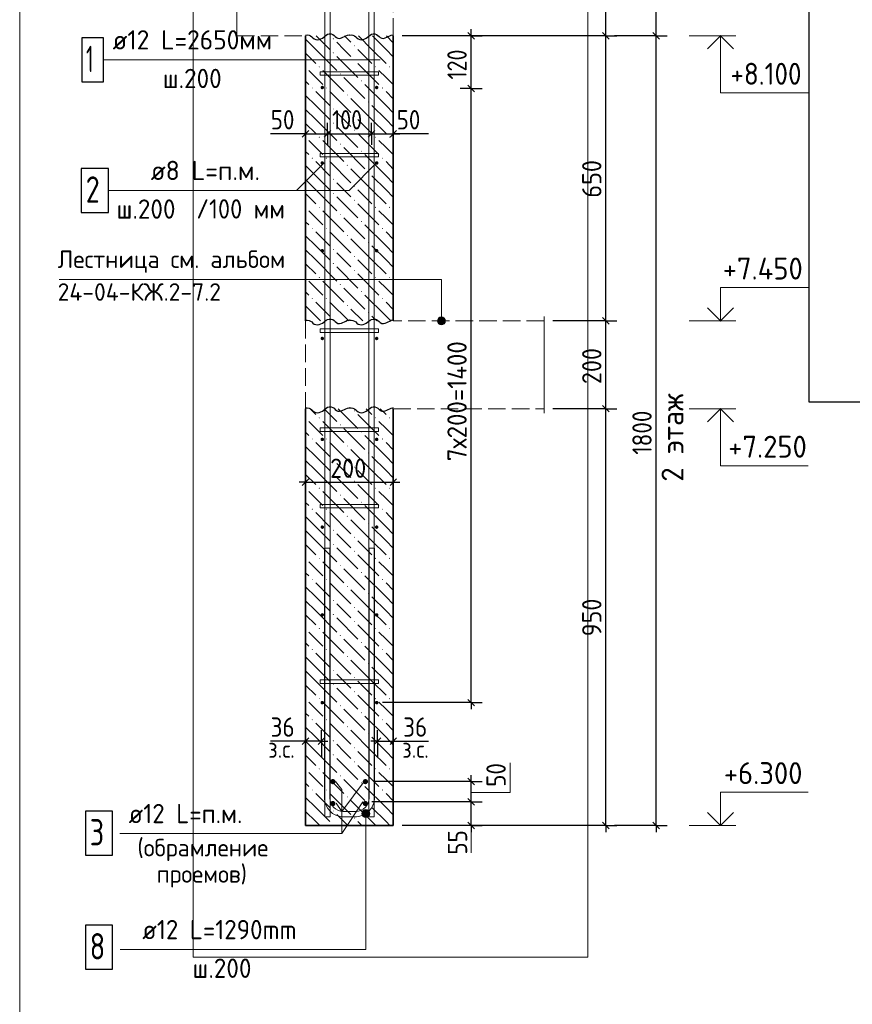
# Model space of a CAD drawing. Header units: millimetres. Extents: x 0 to 50412, y -12 to 35652.
# Tile 22 of 24: x 24551 to 35938, y 13263 to 26728. Entities that reach past the tile are written whole.
import ezdxf

# ---------------------------------------------------------------- set-up
doc = ezdxf.new("R2010")
doc.units = ezdxf.units.MM
doc.linetypes.add('______2', pattern=[324, 240, -84])
for name, color, linetype, lineweight in [('Standard', 7, 'Continuous', 25), ('ЖБ Лестница', 52, 'Continuous', 25), ('ЖБ Перекрытие верхний уровень', 7, 'Continuous', 35), ('ЖБ Стена верхний уровень', 7, 'Continuous', 35), ('Заголовок чертежа', 7, 'Continuous', 25), ('Позиционная метка линия выноска', 7, 'Continuous', 13), ('Позиционная метка номер позиции', 7, 'Continuous', 13), ('Примечания', 7, 'Continuous', 13)]:
    doc.layers.add(name, color=color, linetype=linetype, lineweight=lineweight)
doc.layers.add('Размерная выноска', color=7, linetype='Continuous')
for name, color, linetype, true_color in [('Стена обрамление Г-обр.', 7, 'Continuous', 0xa0a0a0), ('Стена обрамление П-обр.', 7, 'Continuous', 0xa0a0a0), ('Стена фоновая арматура У1', 7, '______2', 0xa0a0a0), ('Стена фоновая арматура Х1', 7, '______2', 0xa0a0a0), ('Стена фоновая затяжка С-обр.', 7, '______2', 0xa0a0a0)]:
    doc.layers.add(name, color=color, linetype=linetype, true_color=true_color)
doc.styles.add('ISOCPEUR', font='txt')

msp = doc.modelspace()

# ---------------------------------------------------------------- hatches: boundary and pattern name
at = {"layer": 'ЖБ Стена верхний уровень', "linetype": 'Continuous', "lineweight": 18, "transparency": 33554687}
for points in [[(28833, 26466), (28841, 26473), (28849, 26466), (28841, 26458)], [(28833, 26274), (28841, 26281), (28849, 26274), (28841, 26266)], [(29121, 26370), (29129, 26377), (29137, 26370), (29129, 26362)], [(29121, 26178), (29129, 26185), (29137, 26178), (29129, 26170)], [(28461, 26085), (28465, 26082), (28461, 26078)], [(28641, 26082), (28649, 26089), (28657, 26082), (28649, 26074)], [(28929, 25986), (28937, 25993), (28945, 25986), (28937, 25978)], [(29409, 26082), (29417, 26089), (29425, 26082), (29417, 26074)], [(29601, 26082), (29609, 26089), (29617, 26082), (29609, 26074)], [(29217, 25890), (29225, 25897), (29233, 25890), (29225, 25882)], [(28545, 25794), (28553, 25801), (28561, 25794), (28553, 25786)], [(28737, 25794), (28745, 25801), (28753, 25794), (28745, 25786)], [(29505, 25794), (29513, 25801), (29521, 25794), (29513, 25786)], [(29025, 25698), (29033, 25705), (29041, 25698), (29033, 25690)], [(29313, 25602), (29321, 25609), (29329, 25602), (29321, 25594)], [(28833, 25506), (28841, 25513), (28849, 25506), (28841, 25498)], [(28833, 25314), (28841, 25321), (28849, 25314), (28841, 25306)], [(29121, 25410), (29129, 25417), (29137, 25410), (29129, 25402)], [(29121, 25218), (29129, 25225), (29137, 25218), (29129, 25210)], [(28461, 25125), (28465, 25122), (28461, 25118)], [(28641, 25122), (28649, 25129), (28657, 25122), (28649, 25114)], [(29409, 25122), (29417, 25129), (29425, 25122), (29417, 25114)], [(29601, 25122), (29609, 25129), (29617, 25122), (29609, 25114)], [(28929, 25026), (28937, 25033), (28945, 25026), (28937, 25018)], [(29217, 24930), (29225, 24937), (29233, 24930), (29225, 24922)], [(28545, 24834), (28553, 24841), (28561, 24834), (28553, 24826)], [(28737, 24834), (28745, 24841), (28753, 24834), (28745, 24826)], [(29505, 24834), (29513, 24841), (29521, 24834), (29513, 24826)], [(29025, 24738), (29033, 24745), (29041, 24738), (29033, 24730)], [(29313, 24642), (29321, 24649), (29329, 24642), (29321, 24634)], [(28833, 24546), (28841, 24553), (28849, 24546), (28841, 24538)], [(29121, 24450), (29129, 24457), (29137, 24450), (29129, 24442)], [(28833, 24354), (28841, 24361), (28849, 24354), (28841, 24346)], [(29121, 24258), (29129, 24265), (29137, 24258), (29129, 24250)], [(28461, 24165), (28465, 24162), (28461, 24158)], [(28641, 24162), (28649, 24169), (28657, 24162), (28649, 24154)], [(29409, 24162), (29417, 24169), (29425, 24162), (29417, 24154)], [(29601, 24162), (29609, 24169), (29617, 24162), (29609, 24154)], [(28929, 24066), (28937, 24073), (28945, 24066), (28937, 24058)], [(29217, 23970), (29225, 23977), (29233, 23970), (29225, 23962)], [(28545, 23874), (28553, 23881), (28561, 23874), (28553, 23866)], [(28737, 23874), (28745, 23881), (28753, 23874), (28745, 23866)], [(29505, 23874), (29513, 23881), (29521, 23874), (29513, 23866)], [(29025, 23778), (29033, 23785), (29041, 23778), (29033, 23770)], [(28833, 23586), (28841, 23593), (28849, 23586), (28841, 23578)], [(29313, 23682), (29321, 23689), (29329, 23682), (29321, 23674)], [(29121, 23490), (29129, 23497), (29137, 23490), (29129, 23482)], [(28833, 23394), (28841, 23401), (28849, 23394), (28841, 23386)], [(29121, 23298), (29129, 23305), (29137, 23298), (29129, 23290)], [(28461, 23205), (28465, 23202), (28461, 23198)], [(28641, 23202), (28649, 23209), (28657, 23202), (28649, 23194)], [(29409, 23202), (29417, 23209), (29425, 23202), (29417, 23194)], [(29601, 23202), (29609, 23209), (29617, 23202), (29609, 23194)], [(28929, 23106), (28937, 23113), (28945, 23106), (28937, 23098)], [(28545, 22914), (28553, 22921), (28561, 22914), (28553, 22906)], [(28737, 22914), (28745, 22921), (28753, 22914), (28745, 22906)], [(29217, 23010), (29225, 23017), (29233, 23010), (29225, 23002)], [(29505, 22914), (29513, 22921), (29521, 22914), (29513, 22906)], [(29025, 22818), (29033, 22825), (29041, 22818), (29033, 22810)], [(28833, 22626), (28841, 22633), (28849, 22626), (28841, 22618)], [(29313, 22722), (29321, 22729), (29329, 22722), (29321, 22714)], [(28461, 21285), (28465, 21282), (28461, 21278)], [(28641, 21282), (28649, 21289), (28657, 21282), (28649, 21274)], [(29121, 21378), (29129, 21385), (29137, 21378), (29129, 21370)], [(29409, 21282), (29417, 21289), (29425, 21282), (29417, 21274)], [(29601, 21282), (29609, 21289), (29617, 21282), (29609, 21274)], [(28929, 21186), (28937, 21193), (28945, 21186), (28937, 21178)], [(29217, 21090), (29225, 21097), (29233, 21090), (29225, 21082)], [(28545, 20994), (28553, 21001), (28561, 20994), (28553, 20986)], [(28737, 20994), (28745, 21001), (28753, 20994), (28745, 20986)], [(29025, 20898), (29033, 20905), (29041, 20898), (29033, 20890)], [(29505, 20994), (29513, 21001), (29521, 20994), (29513, 20986)], [(29313, 20802), (29321, 20809), (29329, 20802), (29321, 20794)], [(28833, 20706), (28841, 20713), (28849, 20706), (28841, 20698)], [(29121, 20610), (29129, 20617), (29137, 20610), (29129, 20602)], [(28833, 20514), (28841, 20521), (28849, 20514), (28841, 20506)], [(29121, 20418), (29129, 20425), (29137, 20418), (29129, 20410)], [(28461, 20325), (28465, 20322), (28461, 20318)], [(28641, 20322), (28649, 20329), (28657, 20322), (28649, 20314)], [(28929, 20226), (28937, 20233), (28945, 20226), (28937, 20218)], [(29409, 20322), (29417, 20329), (29425, 20322), (29417, 20314)], [(29601, 20322), (29609, 20329), (29617, 20322), (29609, 20314)], [(29217, 20130), (29225, 20137), (29233, 20130), (29225, 20122)], [(28545, 20034), (28553, 20041), (28561, 20034), (28553, 20026)], [(28737, 20034), (28745, 20041), (28753, 20034), (28745, 20026)], [(29025, 19938), (29033, 19945), (29041, 19938), (29033, 19930)], [(29505, 20034), (29513, 20041), (29521, 20034), (29513, 20026)], [(29313, 19842), (29321, 19849), (29329, 19842), (29321, 19834)], [(28833, 19746), (28841, 19753), (28849, 19746), (28841, 19738)], [(28833, 19554), (28841, 19561), (28849, 19554), (28841, 19546)], [(29121, 19650), (29129, 19657), (29137, 19650), (29129, 19642)], [(29121, 19458), (29129, 19465), (29137, 19458), (29129, 19450)], [(28461, 19365), (28465, 19362), (28461, 19358)], [(28641, 19362), (28649, 19369), (28657, 19362), (28649, 19354)], [(28929, 19266), (28937, 19273), (28945, 19266), (28937, 19258)], [(29409, 19362), (29417, 19369), (29425, 19362), (29417, 19354)], [(29601, 19362), (29609, 19369), (29617, 19362), (29609, 19354)], [(29217, 19170), (29225, 19177), (29233, 19170), (29225, 19162)], [(28545, 19074), (28553, 19081), (28561, 19074), (28553, 19066)], [(28737, 19074), (28745, 19081), (28753, 19074), (28745, 19066)], [(29505, 19074), (29513, 19081), (29521, 19074), (29513, 19066)], [(29025, 18978), (29033, 18985), (29041, 18978), (29033, 18970)], [(29313, 18882), (29321, 18889), (29329, 18882), (29321, 18874)], [(28833, 18786), (28841, 18793), (28849, 18786), (28841, 18778)], [(28833, 18594), (28841, 18601), (28849, 18594), (28841, 18586)], [(29121, 18690), (29129, 18697), (29137, 18690), (29129, 18682)], [(29121, 18498), (29129, 18505), (29137, 18498), (29129, 18490)], [(28461, 18405), (28465, 18402), (28461, 18398)], [(28641, 18402), (28649, 18409), (28657, 18402), (28649, 18394)], [(28929, 18306), (28937, 18313), (28945, 18306), (28937, 18298)], [(29409, 18402), (29417, 18409), (29425, 18402), (29417, 18394)], [(29601, 18402), (29609, 18409), (29617, 18402), (29609, 18394)], [(29217, 18210), (29225, 18217), (29233, 18210), (29225, 18202)], [(28545, 18114), (28553, 18121), (28561, 18114), (28553, 18106)], [(28737, 18114), (28745, 18121), (28753, 18114), (28745, 18106)], [(29505, 18114), (29513, 18121), (29521, 18114), (29513, 18106)], [(29025, 18018), (29033, 18025), (29041, 18018), (29033, 18010)], [(29313, 17922), (29321, 17929), (29329, 17922), (29321, 17914)], [(28833, 17826), (28841, 17833), (28849, 17826), (28841, 17818)], [(28833, 17634), (28841, 17641), (28849, 17634), (28841, 17626)], [(29121, 17730), (29129, 17737), (29137, 17730), (29129, 17722)], [(29121, 17538), (29129, 17545), (29137, 17538), (29129, 17530)], [(28461, 17445), (28465, 17442), (28461, 17438)], [(28641, 17442), (28649, 17449), (28657, 17442), (28649, 17434)], [(29409, 17442), (29417, 17449), (29425, 17442), (29417, 17434)], [(29601, 17442), (29609, 17449), (29617, 17442), (29609, 17434)], [(28929, 17346), (28937, 17353), (28945, 17346), (28937, 17338)], [(29217, 17250), (29225, 17257), (29233, 17250), (29225, 17242)], [(28545, 17154), (28553, 17161), (28561, 17154), (28553, 17146)], [(28737, 17154), (28745, 17161), (28753, 17154), (28745, 17146)], [(29505, 17154), (29513, 17161), (29521, 17154), (29513, 17146)], [(29025, 17058), (29033, 17065), (29041, 17058), (29033, 17050)], [(29313, 16962), (29321, 16969), (29329, 16962), (29321, 16954)], [(28833, 16866), (28841, 16873), (28849, 16866), (28841, 16858)], [(29121, 16770), (29129, 16777), (29137, 16770), (29129, 16762)], [(28833, 16674), (28841, 16681), (28849, 16674), (28841, 16666)], [(29121, 16578), (29129, 16585), (29137, 16578), (29129, 16570)], [(28461, 16485), (28465, 16482), (28461, 16478)], [(28641, 16482), (28649, 16489), (28657, 16482), (28649, 16474)], [(29409, 16482), (29417, 16489), (29425, 16482), (29417, 16474)], [(29601, 16482), (29609, 16489), (29617, 16482), (29609, 16474)], [(28929, 16386), (28937, 16393), (28945, 16386), (28937, 16378)], [(29217, 16290), (29225, 16297), (29233, 16290), (29225, 16282)], [(28545, 16194), (28553, 16201), (28561, 16194), (28553, 16186)], [(28737, 16194), (28745, 16201), (28753, 16194), (28745, 16186)], [(29505, 16194), (29513, 16201), (29521, 16194), (29513, 16186)], [(29025, 16098), (29033, 16105), (29041, 16098), (29033, 16090)], [(28833, 15906), (28841, 15913), (28849, 15906), (28841, 15898)], [(29313, 16002), (29321, 16009), (29329, 16002), (29321, 15994)], [(29121, 15810), (29129, 15817), (29137, 15810), (29129, 15802)], [(28833, 15714), (28841, 15721), (28849, 15714), (28843, 15708), (28839, 15708)]]:
    msp.add_hatch(color=7, dxfattribs=at).paths.add_polyline_path(points, flags=16)
at = {"layer": 'Позиционная метка линия выноска', "linetype": 'Continuous', "lineweight": 13, "transparency": 33554687}
for points in [[(30264, 22608), (30372, 22608), (30365, 22635)], [(30264, 22608), (30365, 22635), (30272, 22635)], [(30272, 22635), (30365, 22635), (30345, 22654)], [(30272, 22635), (30345, 22654), (30291, 22654)], [(30291, 22654), (30345, 22654), (30318, 22662)], [(30272, 22581), (30372, 22608), (30264, 22608)], [(30272, 22581), (30365, 22581), (30372, 22608)], [(30291, 22562), (30365, 22581), (30272, 22581)], [(30291, 22562), (30345, 22562), (30365, 22581)], [(30345, 22562), (30291, 22562), (30318, 22554)], [(29331, 15898), (29238, 15898), (29230, 15871)], [(29331, 15898), (29230, 15871), (29338, 15871)], [(29311, 15917), (29257, 15917), (29238, 15898)], [(29311, 15917), (29238, 15898), (29331, 15898)], [(29257, 15917), (29311, 15917), (29284, 15925)], [(29338, 15871), (29230, 15871), (29238, 15844)], [(29338, 15871), (29238, 15844), (29331, 15844)], [(29331, 15844), (29238, 15844), (29257, 15825)], [(29331, 15844), (29257, 15825), (29311, 15825)], [(29311, 15825), (29257, 15825), (29284, 15817)]]:
    msp.add_hatch(color=7, dxfattribs=at).paths.add_polyline_path(points)
at = {"layer": 'Стена обрамление Г-обр.', "linetype": 'Continuous', "lineweight": 13, "transparency": 33554687}
for points in [[(28870, 16308), (28867, 16322), (28859, 16333), (28848, 16341), (28834, 16344), (28820, 16341), (28808, 16333), (28800, 16322), (28798, 16308), (28800, 16294), (28808, 16283), (28820, 16275), (28834, 16272), (28848, 16275), (28859, 16283), (28867, 16294)], [(29315, 16308), (29312, 16322), (29304, 16333), (29292, 16341), (29279, 16344), (29265, 16341), (29253, 16333), (29245, 16322), (29243, 16308), (29245, 16294), (29253, 16283), (29265, 16275), (29279, 16272), (29292, 16275), (29304, 16283), (29312, 16294)], [(28870, 16008), (28867, 16022), (28859, 16033), (28848, 16041), (28834, 16044), (28820, 16041), (28808, 16033), (28800, 16022), (28798, 16008), (28800, 15994), (28808, 15983), (28820, 15975), (28834, 15972), (28848, 15975), (28859, 15983), (28867, 15994)], [(29315, 16008), (29312, 16022), (29304, 16033), (29292, 16041), (29279, 16044), (29265, 16041), (29253, 16033), (29245, 16022), (29243, 16008), (29245, 15994), (29253, 15983), (29265, 15975), (29279, 15972), (29292, 15975), (29304, 15983), (29312, 15994)]]:
    msp.add_hatch(color=7, dxfattribs=at).paths.add_polyline_path(points)
at = {"layer": 'Стена фоновая арматура У1', "linetype": 'Continuous', "lineweight": 13, "transparency": 33554687}
for points in [[(28713, 25800), (28712, 25809), (28706, 25817), (28699, 25822), (28689, 25824), (28680, 25822), (28672, 25817), (28667, 25809), (28665, 25800), (28667, 25791), (28672, 25783), (28680, 25778), (28689, 25776), (28699, 25778), (28706, 25783), (28712, 25791)], [(29457, 25800), (29456, 25809), (29450, 25817), (29443, 25822), (29433, 25824), (29424, 25822), (29416, 25817), (29411, 25809), (29409, 25800), (29411, 25791), (29416, 25783), (29424, 25778), (29433, 25776), (29443, 25778), (29450, 25783), (29456, 25791)], [(28713, 24768), (28712, 24777), (28706, 24785), (28699, 24790), (28689, 24792), (28680, 24790), (28672, 24785), (28667, 24777), (28665, 24768), (28667, 24759), (28672, 24751), (28680, 24746), (28689, 24744), (28699, 24746), (28706, 24751), (28712, 24759)], [(29457, 24768), (29456, 24777), (29450, 24785), (29443, 24790), (29433, 24792), (29424, 24790), (29416, 24785), (29411, 24777), (29409, 24768), (29411, 24759), (29416, 24751), (29424, 24746), (29433, 24744), (29443, 24746), (29450, 24751), (29456, 24759)], [(28713, 23568), (28712, 23577), (28706, 23585), (28699, 23590), (28689, 23592), (28680, 23590), (28672, 23585), (28667, 23577), (28665, 23568), (28667, 23559), (28672, 23551), (28680, 23546), (28689, 23544), (28699, 23546), (28706, 23551), (28712, 23559)], [(29457, 23568), (29456, 23577), (29450, 23585), (29443, 23590), (29433, 23592), (29424, 23590), (29416, 23585), (29411, 23577), (29409, 23568), (29411, 23559), (29416, 23551), (29424, 23546), (29433, 23544), (29443, 23546), (29450, 23551), (29456, 23559)], [(28713, 22368), (28712, 22377), (28706, 22385), (28699, 22390), (28689, 22392), (28680, 22390), (28672, 22385), (28667, 22377), (28665, 22368), (28667, 22359), (28672, 22351), (28680, 22346), (28689, 22344), (28699, 22346), (28706, 22351), (28712, 22359)], [(29457, 22368), (29456, 22377), (29450, 22385), (29443, 22390), (29433, 22392), (29424, 22390), (29416, 22385), (29411, 22377), (29409, 22368), (29411, 22359), (29416, 22351), (29424, 22346), (29433, 22344), (29443, 22346), (29450, 22351), (29456, 22359)], [(28713, 20988), (28712, 20997), (28706, 21005), (28699, 21010), (28689, 21012), (28680, 21010), (28672, 21005), (28667, 20997), (28665, 20988), (28667, 20979), (28672, 20971), (28680, 20966), (28689, 20964), (28699, 20966), (28706, 20971), (28712, 20979)], [(29457, 20988), (29456, 20997), (29450, 21005), (29443, 21010), (29433, 21012), (29424, 21010), (29416, 21005), (29411, 20997), (29409, 20988), (29411, 20979), (29416, 20971), (29424, 20966), (29433, 20964), (29443, 20966), (29450, 20971), (29456, 20979)], [(28713, 19788), (28712, 19797), (28706, 19805), (28699, 19810), (28689, 19812), (28680, 19810), (28672, 19805), (28667, 19797), (28665, 19788), (28667, 19779), (28672, 19771), (28680, 19766), (28689, 19764), (28699, 19766), (28706, 19771), (28712, 19779)], [(28713, 19788), (28712, 19797), (28706, 19805), (28699, 19810), (28689, 19812), (28680, 19810), (28672, 19805), (28667, 19797), (28665, 19788), (28667, 19779), (28672, 19771), (28680, 19766), (28689, 19764), (28699, 19766), (28706, 19771), (28712, 19779)], [(29457, 19788), (29456, 19797), (29450, 19805), (29443, 19810), (29433, 19812), (29424, 19810), (29416, 19805), (29411, 19797), (29409, 19788), (29411, 19779), (29416, 19771), (29424, 19766), (29433, 19764), (29443, 19766), (29450, 19771), (29456, 19779)], [(28713, 18588), (28712, 18597), (28706, 18605), (28699, 18610), (28689, 18612), (28680, 18610), (28672, 18605), (28667, 18597), (28665, 18588), (28667, 18579), (28672, 18571), (28680, 18566), (28689, 18564), (28699, 18566), (28706, 18571), (28712, 18579)], [(29457, 18588), (29456, 18597), (29450, 18605), (29443, 18610), (29433, 18612), (29424, 18610), (29416, 18605), (29411, 18597), (29409, 18588), (29411, 18579), (29416, 18571), (29424, 18566), (29433, 18564), (29443, 18566), (29450, 18571), (29456, 18579)], [(28713, 17388), (28712, 17397), (28706, 17405), (28699, 17410), (28689, 17412), (28680, 17410), (28672, 17405), (28667, 17397), (28665, 17388), (28667, 17379), (28672, 17371), (28680, 17366), (28689, 17364), (28699, 17366), (28706, 17371), (28712, 17379)], [(28713, 17388), (28712, 17397), (28706, 17405), (28699, 17410), (28689, 17412), (28680, 17410), (28672, 17405), (28667, 17397), (28665, 17388), (28667, 17379), (28672, 17371), (28680, 17366), (28689, 17364), (28699, 17366), (28706, 17371), (28712, 17379)], [(29457, 17388), (29456, 17397), (29450, 17405), (29443, 17410), (29433, 17412), (29424, 17410), (29416, 17405), (29411, 17397), (29409, 17388), (29411, 17379), (29416, 17371), (29424, 17366), (29433, 17364), (29443, 17366), (29450, 17371), (29456, 17379)], [(29457, 17388), (29456, 17397), (29450, 17405), (29443, 17410), (29433, 17412), (29424, 17410), (29416, 17405), (29411, 17397), (29409, 17388), (29411, 17379), (29416, 17371), (29424, 17366), (29433, 17364), (29443, 17366), (29450, 17371), (29456, 17379)]]:
    msp.add_hatch(color=7, dxfattribs=at).paths.add_polyline_path(points)

# ---------------------------------------------------------------- linework, layer by layer
at = {"layer": 'Standard', "color": 7, "linetype": 'Continuous', "lineweight": -3, "transparency": 33554687}
for p, q in [((32567, 26508), (32567, 27708)), ((33254, 26508), (33254, 27708)), ((30724, 26508), (30724, 26598)), ((30724, 26508), (30574, 26508)), ((30724, 26508), (30874, 26508)), ((30724, 26508), (30724, 26508)), ((30724, 25788), (30724, 26508)), ((32567, 26508), (32417, 26508)), ((32567, 26508), (32717, 26508)), ((32567, 22608), (32567, 26508)), ((33254, 26508), (33104, 26508)), ((33254, 26508), (33404, 26508)), ((33254, 15708), (33254, 26508)), ((30724, 25788), (30574, 25788)), ((30724, 25788), (30874, 25788)), ((30724, 25788), (30724, 25788)), ((30724, 17388), (30724, 25788)), ((28461, 25167), (28461, 25317)), ((28761, 25167), (28761, 25317)), ((29361, 25167), (29361, 25317)), ((29661, 25167), (29661, 25317)), ((28461, 25167), (28371, 25167)), ((28461, 25167), (28461, 25017)), ((28461, 25167), (28761, 25167)), ((28761, 25167), (28761, 25017)), ((28761, 25167), (29361, 25167)), ((29361, 25167), (29361, 25017)), ((29361, 25167), (29661, 25167)), ((29661, 25167), (29661, 25017)), ((29661, 25167), (29751, 25167)), ((32567, 22608), (32417, 22608)), ((32567, 22608), (32717, 22608)), ((32567, 21408), (32567, 22608)), ((32567, 21408), (32417, 21408)), ((32567, 21408), (32717, 21408)), ((32567, 15708), (32567, 21408)), ((28461, 20402), (28461, 20552)), ((29661, 20402), (29661, 20552)), ((28461, 20402), (28371, 20402)), ((28461, 20402), (28461, 20252)), ((28461, 20402), (29661, 20402)), ((29661, 20402), (29661, 20252)), ((29661, 20402), (29751, 20402)), ((30724, 17388), (29513, 17388)), ((30724, 17388), (30574, 17388)), ((30724, 17388), (30874, 17388)), ((30724, 17388), (30724, 17298)), ((28461, 16862), (28461, 17012)), ((28677, 16862), (28677, 17012)), ((29445, 16862), (29445, 17012)), ((29661, 16862), (29661, 17012)), ((28461, 16862), (28371, 16862)), ((28461, 16862), (28461, 16712)), ((28461, 16862), (28461, 16862)), ((28677, 16862), (28461, 16862)), ((28677, 16862), (28677, 16712)), ((28677, 16862), (28677, 16637)), ((28677, 16862), (28767, 16862)), ((29445, 16862), (29355, 16862)), ((29445, 16862), (29445, 16712)), ((29445, 16862), (29445, 16637)), ((29445, 16862), (29661, 16862)), ((29661, 16862), (29661, 16712)), ((29661, 16862), (29661, 16862)), ((29661, 16862), (29751, 16862)), ((30724, 16308), (30574, 16308)), ((30724, 16308), (30724, 16398)), ((30724, 16308), (30874, 16308)), ((30724, 16030), (30724, 16308)), ((30724, 16030), (30574, 16030)), ((30724, 16030), (30874, 16030)), ((30724, 15708), (30724, 16030)), ((32567, 15708), (29781, 15708)), ((30724, 15708), (30574, 15708)), ((30724, 15708), (30874, 15708)), ((30724, 15708), (30724, 15708)), ((30724, 15708), (30724, 15618)), ((32567, 15708), (32417, 15708)), ((32567, 15708), (32717, 15708)), ((32567, 15708), (32567, 15618)), ((33254, 15708), (32687, 15708)), ((33254, 15708), (33104, 15708)), ((33254, 15708), (33404, 15708)), ((33254, 15708), (33254, 15618))]:
    msp.add_line(p, q, dxfattribs=at)
at = {"layer": 'Standard', "color": 7, "linetype": 'Continuous', "lineweight": 25, "transparency": 33554687}
for p, q in [((30769, 26463), (30679, 26553)), ((32612, 26463), (32522, 26553)), ((33299, 26463), (33209, 26553)), ((30769, 25743), (30679, 25833)), ((28416, 25122), (28506, 25212)), ((28716, 25122), (28806, 25212)), ((29316, 25122), (29406, 25212)), ((29616, 25122), (29706, 25212)), ((32612, 22563), (32522, 22653)), ((32612, 21363), (32522, 21453)), ((28416, 20357), (28506, 20447)), ((29616, 20357), (29706, 20447)), ((30769, 17343), (30679, 17433)), ((28506, 16907), (28416, 16817)), ((28722, 16907), (28632, 16817)), ((29400, 16817), (29490, 16907)), ((29616, 16817), (29706, 16907)), ((30769, 16263), (30679, 16353)), ((30769, 15985), (30679, 16075)), ((30769, 15663), (30679, 15753)), ((32612, 15663), (32522, 15753)), ((33299, 15663), (33209, 15753))]:
    msp.add_line(p, q, dxfattribs=at)
at = {"layer": 'Standard', "color": 7, "linetype": 'Continuous', "lineweight": 13, "transparency": 33554687}
for p, q in [((33709, 26508), (34345, 26508)), ((33709, 22608), (34345, 22608)), ((33709, 21408), (34345, 21408)), ((31258, 16158), (31258, 16566)), ((30724, 16158), (31258, 16158)), ((30724, 15708), (30724, 15336)), ((33709, 15708), (34345, 15708))]:
    msp.add_line(p, q, dxfattribs=at)
for points in [[(24551, 35652), (24551, 11050), (38038, 11050), (38038, 35652)], [(34136, 26508), (34136, 25728), (35336, 25728)], [(34136, 22608), (34136, 23064), (35336, 23064)], [(34136, 21408), (34136, 20628), (35336, 20628)], [(34136, 15708), (34136, 16164), (35336, 16164)]]:
    msp.add_lwpolyline(points, dxfattribs=at)
at = {"layer": 'Standard', "color": 7, "linetype": 'Continuous', "lineweight": 25, "transparency": 33554687}
msp.add_lwpolyline([(35342, 35652), (35342, 21500), (50412, 21500)], dxfattribs=at)
at = {"layer": 'Standard', "color": 254, "linetype": 'Continuous', "lineweight": 13, "true_color": 0xc4c4ff, "transparency": 33554687}
msp.add_lwpolyline([(26923, 13908), (32323, 13908), (32323, 33582), (26923, 33582), (26923, 13908)], dxfattribs=at)
at = {"layer": 'Standard', "color": 7, "linetype": 'Continuous', "lineweight": -3, "transparency": 33554687}
for points in [[(32567, 26508), (32547, 26508), (32547, 26508), (32547, 26508), (32547, 26508), (29781, 26508)], [(33254, 26508), (33234, 26508), (33234, 26508), (33234, 26508), (33234, 26508), (32687, 26508)], [(32567, 22608), (32547, 22608), (32547, 22608), (32547, 22608), (32547, 22608), (32547, 22608), (32547, 22608), (31843, 22608)], [(32567, 21408), (32547, 21408), (32547, 21408), (32547, 21408), (32547, 21408), (32547, 21408), (32547, 21408), (32547, 21408), (32547, 21408), (31843, 21408)], [(30724, 16308), (30397, 16308), (30397, 16308), (29399, 16308)], [(30724, 16030), (30481, 16030), (30481, 16030), (29366, 16030)]]:
    msp.add_lwpolyline(points, dxfattribs=at)
at = {"layer": 'Standard', "color": 7, "linetype": 'Continuous', "lineweight": 35, "transparency": 33554687}
for points in [[(33958, 26330), (34136, 26508), (34314, 26330)], [(33958, 22786), (34136, 22608), (34314, 22786)], [(33958, 21230), (34136, 21408), (34314, 21230)], [(33958, 15886), (34136, 15708), (34314, 15886)]]:
    msp.add_lwpolyline(points, dxfattribs=at)
at = {"layer": 'ЖБ Лестница', "color": 253, "linetype": '______2', "lineweight": 18, "true_color": 0xa0a0a0, "transparency": 33554687}
for p, q in [((28461, 22608), (28461, 21408)), ((31723, 22608), (29661, 22608)), ((29661, 21408), (31723, 21408))]:
    msp.add_line(p, q, dxfattribs=at)
at = {"layer": 'ЖБ Перекрытие верхний уровень', "color": 7, "linetype": '______2', "lineweight": 18, "transparency": 33554687}
for p, q in [((29661, 26508), (29661, 27708)), ((27523, 26508), (28461, 26508))]:
    msp.add_line(p, q, dxfattribs=at)
at = {"layer": 'ЖБ Стена верхний уровень', "color": 7, "linetype": 'Continuous', "lineweight": 35, "transparency": 33554687}
for p, q in [((28461, 26508), (28461, 22608)), ((29661, 22608), (29661, 26508)), ((28461, 21408), (28461, 15708)), ((29661, 15708), (29661, 21408)), ((28461, 15708), (29661, 15708))]:
    msp.add_line(p, q, dxfattribs=at)
at = {"layer": 'ЖБ Стена верхний уровень', "color": 9, "linetype": 'Continuous', "lineweight": 18, "true_color": 0xc7c7c7, "transparency": 33554687}
for p, q in [((28461, 26461), (28601, 26322)), ((28607, 26508), (28793, 26322)), ((28985, 26322), (28889, 26418)), ((28991, 26508), (29081, 26418)), ((29369, 26322), (29183, 26508)), ((29375, 26508), (29561, 26322)), ((29567, 26508), (29661, 26413)), ((28461, 26269), (28601, 26130)), ((28601, 26322), (28889, 26034)), ((29081, 26226), (28985, 26322)), ((29177, 26322), (29369, 26130)), ((29369, 26322), (29561, 26130)), ((29561, 26322), (29661, 26221)), ((28889, 26226), (29177, 25938)), ((29177, 26130), (29465, 25842)), ((28601, 25938), (28505, 26034)), ((28697, 26034), (28985, 25746)), ((29561, 25938), (29465, 26034)), ((29657, 26034), (29661, 26029)), ((28461, 25885), (28505, 25842)), ((28697, 25842), (28601, 25938)), ((28985, 25938), (29273, 25650)), ((29657, 25842), (29561, 25938)), ((28601, 25746), (28793, 25554)), ((28793, 25746), (29081, 25458)), ((29561, 25554), (29273, 25842)), ((29561, 25746), (29661, 25645)), ((28601, 25554), (28461, 25693)), ((29369, 25362), (29081, 25650)), ((28461, 25501), (28601, 25362)), ((28601, 25554), (28793, 25362)), ((28985, 25362), (28889, 25458)), ((29369, 25554), (29561, 25362)), ((29561, 25554), (29661, 25453)), ((28601, 25362), (28889, 25074)), ((29081, 25266), (28985, 25362)), ((29177, 25362), (29369, 25170)), ((29369, 25362), (29561, 25170)), ((29561, 25362), (29661, 25261)), ((28461, 25309), (28601, 25170)), ((28889, 25266), (29177, 24978)), ((28601, 24978), (28505, 25074)), ((28697, 25074), (28985, 24786)), ((29177, 25170), (29465, 24882)), ((29561, 24978), (29465, 25074)), ((29657, 25074), (29661, 25069)), ((28461, 24925), (28505, 24882)), ((28697, 24882), (28601, 24978)), ((28985, 24978), (29273, 24690)), ((29657, 24882), (29561, 24978)), ((28601, 24786), (28793, 24594)), ((28793, 24786), (29081, 24498)), ((29561, 24594), (29273, 24882)), ((29561, 24786), (29661, 24685)), ((28601, 24594), (28461, 24733)), ((29369, 24402), (29081, 24690)), ((28461, 24541), (28601, 24402)), ((28601, 24594), (28793, 24402)), ((29369, 24594), (29561, 24402)), ((29561, 24594), (29661, 24493)), ((28601, 24402), (28889, 24114)), ((28985, 24402), (28889, 24498)), ((29081, 24306), (28985, 24402)), ((29177, 24402), (29369, 24210)), ((29369, 24402), (29561, 24210)), ((29561, 24402), (29661, 24301)), ((28461, 24349), (28601, 24210)), ((28889, 24306), (29177, 24018)), ((28601, 24018), (28505, 24114)), ((28697, 24114), (28985, 23826)), ((29177, 24210), (29465, 23922)), ((29561, 24018), (29465, 24114)), ((29657, 24114), (29661, 24109)), ((28697, 23922), (28601, 24018)), ((28985, 24018), (29273, 23730)), ((29657, 23922), (29561, 24018)), ((28461, 23965), (28505, 23922)), ((29561, 23634), (29273, 23922)), ((28601, 23634), (28461, 23773)), ((28601, 23826), (28793, 23634)), ((28793, 23826), (29081, 23538)), ((29369, 23442), (29081, 23730)), ((29561, 23826), (29661, 23725)), ((28461, 23581), (28601, 23442)), ((28601, 23634), (28793, 23442)), ((29369, 23634), (29561, 23442)), ((29561, 23634), (29661, 23533)), ((28601, 23442), (28889, 23154)), ((28985, 23442), (28889, 23538)), ((29081, 23346), (28985, 23442)), ((29177, 23442), (29369, 23250)), ((29369, 23442), (29561, 23250)), ((29561, 23442), (29661, 23341)), ((28461, 23389), (28601, 23250)), ((28889, 23346), (29177, 23058)), ((29177, 23250), (29465, 22962)), ((28601, 23058), (28505, 23154)), ((28697, 22962), (28601, 23058)), ((28697, 23154), (28985, 22866)), ((28985, 23058), (29273, 22770)), ((29561, 23058), (29465, 23154)), ((29657, 22962), (29561, 23058)), ((29657, 23154), (29661, 23149)), ((28461, 23005), (28505, 22962)), ((29561, 22674), (29273, 22962)), ((28601, 22674), (28461, 22813)), ((28601, 22866), (28793, 22674)), ((28793, 22866), (29051, 22608)), ((29243, 22608), (29081, 22770)), ((29561, 22866), (29661, 22765)), ((28461, 22621), (28475, 22608)), ((28601, 22674), (28667, 22608)), ((29369, 22674), (29435, 22608)), ((29561, 22674), (29627, 22608)), ((28523, 21408), (28601, 21330)), ((28715, 21408), (28889, 21234)), ((28907, 21408), (29177, 21138)), ((29177, 21330), (29465, 21042)), ((29291, 21408), (29369, 21330)), ((29483, 21408), (29561, 21330)), ((28601, 21138), (28505, 21234)), ((28697, 21234), (28985, 20946)), ((29561, 21138), (29465, 21234)), ((29657, 21234), (29661, 21229)), ((28461, 21085), (28505, 21042)), ((28697, 21042), (28601, 21138)), ((28985, 21138), (29273, 20850)), ((29561, 20754), (29273, 21042)), ((29657, 21042), (29561, 21138)), ((28601, 20754), (28461, 20893)), ((28601, 20946), (28793, 20754)), ((28793, 20946), (29081, 20658)), ((29561, 20946), (29661, 20845)), ((28601, 20754), (28793, 20562)), ((29369, 20562), (29081, 20850)), ((29369, 20754), (29561, 20562)), ((29561, 20754), (29661, 20653)), ((28461, 20701), (28601, 20562)), ((28985, 20562), (28889, 20658)), ((28461, 20509), (28601, 20370)), ((28601, 20562), (28889, 20274)), ((29081, 20466), (28985, 20562)), ((29177, 20562), (29369, 20370)), ((29369, 20562), (29561, 20370)), ((29561, 20562), (29661, 20461)), ((28889, 20466), (29177, 20178)), ((29177, 20370), (29465, 20082)), ((28601, 20178), (28505, 20274)), ((28697, 20274), (28985, 19986)), ((29561, 20178), (29465, 20274)), ((29657, 20274), (29661, 20269)), ((28461, 20125), (28505, 20082)), ((28697, 20082), (28601, 20178)), ((28985, 20178), (29273, 19890)), ((29561, 19794), (29273, 20082)), ((29657, 20082), (29561, 20178)), ((28601, 19794), (28461, 19933)), ((28601, 19986), (28793, 19794)), ((28793, 19986), (29081, 19698)), ((29561, 19986), (29661, 19885)), ((28601, 19794), (28793, 19602)), ((29369, 19602), (29081, 19890)), ((29369, 19794), (29561, 19602)), ((29561, 19794), (29661, 19693)), ((28461, 19741), (28601, 19602)), ((28985, 19602), (28889, 19698)), ((28461, 19549), (28601, 19410)), ((28601, 19602), (28889, 19314)), ((29081, 19506), (28985, 19602)), ((29177, 19602), (29369, 19410)), ((29369, 19602), (29561, 19410)), ((29561, 19602), (29661, 19501)), ((28889, 19506), (29177, 19218)), ((29177, 19410), (29465, 19122)), ((28601, 19218), (28505, 19314)), ((28697, 19314), (28985, 19026)), ((29561, 19218), (29465, 19314)), ((29657, 19314), (29661, 19309)), ((28461, 19165), (28505, 19122)), ((28697, 19122), (28601, 19218)), ((28985, 19218), (29273, 18930)), ((29561, 18834), (29273, 19122)), ((29657, 19122), (29561, 19218)), ((28601, 19026), (28793, 18834)), ((28793, 19026), (29081, 18738)), ((29561, 19026), (29661, 18925)), ((28601, 18834), (28461, 18973)), ((29369, 18642), (29081, 18930)), ((28461, 18781), (28601, 18642)), ((28601, 18834), (28793, 18642)), ((28985, 18642), (28889, 18738)), ((29369, 18834), (29561, 18642)), ((29561, 18834), (29661, 18733)), ((28461, 18589), (28601, 18450)), ((28601, 18642), (28889, 18354)), ((29081, 18546), (28985, 18642)), ((29177, 18642), (29369, 18450)), ((29369, 18642), (29561, 18450)), ((29561, 18642), (29661, 18541)), ((28889, 18546), (29177, 18258)), ((29177, 18450), (29465, 18162)), ((28601, 18258), (28505, 18354)), ((28697, 18354), (28985, 18066)), ((29561, 18258), (29465, 18354)), ((29657, 18354), (29661, 18349)), ((28461, 18205), (28505, 18162)), ((28697, 18162), (28601, 18258)), ((28985, 18258), (29273, 17970)), ((29657, 18162), (29561, 18258)), ((28601, 18066), (28793, 17874)), ((28793, 18066), (29081, 17778)), ((29561, 17874), (29273, 18162)), ((29561, 18066), (29661, 17965)), ((28601, 17874), (28461, 18013)), ((29369, 17682), (29081, 17970)), ((28461, 17821), (28601, 17682)), ((28601, 17874), (28793, 17682)), ((28985, 17682), (28889, 17778)), ((29369, 17874), (29561, 17682)), ((29561, 17874), (29661, 17773)), ((28601, 17682), (28889, 17394)), ((29081, 17586), (28985, 17682)), ((29177, 17682), (29369, 17490)), ((29369, 17682), (29561, 17490)), ((29561, 17682), (29661, 17581)), ((28461, 17629), (28601, 17490)), ((28889, 17586), (29177, 17298)), ((28601, 17298), (28505, 17394)), ((28697, 17394), (28985, 17106)), ((29177, 17490), (29465, 17202)), ((29561, 17298), (29465, 17394)), ((29657, 17394), (29661, 17389)), ((28461, 17245), (28505, 17202)), ((28697, 17202), (28601, 17298)), ((28985, 17298), (29273, 17010)), ((29657, 17202), (29561, 17298)), ((28601, 17106), (28793, 16914)), ((28793, 17106), (29081, 16818)), ((29561, 16914), (29273, 17202)), ((29561, 17106), (29661, 17005)), ((28601, 16914), (28461, 17053)), ((29369, 16722), (29081, 17010)), ((28461, 16861), (28601, 16722)), ((28601, 16914), (28793, 16722)), ((29369, 16914), (29561, 16722)), ((29561, 16914), (29661, 16813)), ((28601, 16722), (28889, 16434)), ((28985, 16722), (28889, 16818)), ((29081, 16626), (28985, 16722)), ((29177, 16722), (29369, 16530)), ((29369, 16722), (29561, 16530)), ((29561, 16722), (29661, 16621)), ((28461, 16669), (28601, 16530)), ((28889, 16626), (29177, 16338)), ((28601, 16338), (28505, 16434)), ((28697, 16434), (28985, 16146)), ((29177, 16530), (29465, 16242)), ((29561, 16338), (29465, 16434)), ((29657, 16434), (29661, 16429)), ((28697, 16242), (28601, 16338)), ((28985, 16338), (29273, 16050)), ((29657, 16242), (29561, 16338)), ((28461, 16285), (28505, 16242)), ((29561, 15954), (29273, 16242)), ((28601, 15954), (28461, 16093)), ((28601, 16146), (28793, 15954)), ((28793, 16146), (29081, 15858)), ((29369, 15762), (29081, 16050)), ((29561, 16146), (29661, 16045)), ((28461, 15901), (28601, 15762)), ((28601, 15954), (28793, 15762)), ((29369, 15954), (29561, 15762)), ((29561, 15954), (29661, 15853)), ((28601, 15762), (28655, 15708)), ((28985, 15762), (28889, 15858)), ((29039, 15708), (28985, 15762)), ((29177, 15762), (29231, 15708)), ((29369, 15762), (29423, 15708)), ((29561, 15762), (29615, 15708)), ((28461, 15709), (28463, 15708))]:
    msp.add_line(p, q, dxfattribs=at)
at = {"layer": 'Позиционная метка линия выноска', "color": 7, "linetype": 'Continuous', "lineweight": 13, "transparency": 33554687}
for p, q in [((25702, 26180), (29483, 26180)), ((30318, 22662), (30318, 22662)), ((30264, 22608), (30264, 22608)), ((30318, 22554), (30318, 22554)), ((30372, 22608), (30372, 22608)), ((28958, 15898), (29274, 16329)), ((28878, 16015), (28958, 15898)), ((29284, 15925), (29284, 15925)), ((29230, 15871), (29230, 15871)), ((29284, 15817), (29284, 15817)), ((29338, 15871), (29338, 15871))]:
    msp.add_line(p, q, dxfattribs=at)
for points in [[(25766, 24393), (28339, 24393), (28713, 24768)], [(25766, 24393), (29059, 24393), (29433, 24768)], [(30318, 22608), (30318, 23175), (25091, 23175)], [(28958, 15598), (28958, 16198), (28870, 16308)], [(29246, 16030), (28958, 15598), (25922, 15598)], [(29284, 15871), (29284, 14011), (25924, 14011)]]:
    msp.add_lwpolyline(points, dxfattribs=at)
for centre in [(30318, 22608), (29284, 15871)]:
    msp.add_circle(centre, 54, dxfattribs=at)
at = {"layer": 'Примечания', "color": 7, "linetype": 'Continuous', "lineweight": 25, "transparency": 33554687}
for p, q in [((29661, 26518), (29661, 26518)), ((29661, 22618), (29661, 22618)), ((29661, 21418), (29661, 21418))]:
    msp.add_line(p, q, dxfattribs=at)
for points in [[(28461, 26518), (28484, 26519), (28508, 26515), (28529, 26507), (28547, 26494), (28562, 26479), (28579, 26466), (28601, 26458), (28625, 26453), (28648, 26458), (28670, 26467), (28691, 26476), (28709, 26489), (28725, 26503), (28742, 26517), (28763, 26528), (28785, 26533), (28809, 26532), (28833, 26526), (28850, 26513), (28866, 26498), (28883, 26485), (28903, 26474), (28927, 26472), (28950, 26478), (28971, 26487), (28992, 26497), (29013, 26507), (29033, 26517), (29057, 26521), (29061, 26522)], [(29061, 26518), (29084, 26519), (29108, 26515), (29129, 26507), (29147, 26494), (29162, 26479), (29179, 26466), (29201, 26458), (29225, 26453), (29248, 26458), (29270, 26467), (29291, 26476), (29309, 26489), (29325, 26503), (29342, 26517), (29363, 26528), (29385, 26533), (29409, 26532), (29433, 26526), (29450, 26513), (29466, 26498), (29483, 26485), (29503, 26474), (29527, 26472), (29550, 26478), (29571, 26487), (29592, 26497), (29613, 26507), (29633, 26517), (29657, 26521), (29661, 26522)], [(28461, 22618), (28484, 22619), (28508, 22615), (28529, 22607), (28547, 22594), (28562, 22579), (28579, 22566), (28601, 22558), (28625, 22553), (28648, 22558), (28670, 22567), (28691, 22576), (28709, 22589), (28725, 22603), (28742, 22617), (28763, 22628), (28785, 22633), (28809, 22632), (28833, 22626), (28850, 22613), (28866, 22598), (28883, 22585), (28903, 22574), (28927, 22572), (28950, 22578), (28971, 22587), (28992, 22597), (29013, 22607), (29033, 22617), (29057, 22621), (29061, 22622)], [(29061, 22618), (29084, 22619), (29108, 22615), (29129, 22607), (29147, 22594), (29162, 22579), (29179, 22566), (29201, 22558), (29225, 22553), (29248, 22558), (29270, 22567), (29291, 22576), (29309, 22589), (29325, 22603), (29342, 22617), (29363, 22628), (29385, 22633), (29409, 22632), (29433, 22626), (29450, 22613), (29466, 22598), (29483, 22585), (29503, 22574), (29527, 22572), (29550, 22578), (29571, 22587), (29592, 22597), (29613, 22607), (29633, 22617), (29657, 22621), (29661, 22622)], [(28461, 21418), (28484, 21419), (28508, 21415), (28529, 21407), (28547, 21394), (28562, 21379), (28579, 21366), (28601, 21358), (28625, 21353), (28648, 21358), (28670, 21367), (28691, 21376), (28709, 21389), (28725, 21403), (28742, 21417), (28763, 21428), (28785, 21433), (28809, 21432), (28833, 21426), (28850, 21413), (28866, 21398), (28883, 21385), (28903, 21374), (28927, 21372), (28950, 21378), (28971, 21387), (28992, 21397), (29013, 21407), (29033, 21417), (29057, 21421), (29061, 21422)], [(29061, 21418), (29084, 21419), (29108, 21415), (29129, 21407), (29147, 21394), (29162, 21379), (29179, 21366), (29201, 21358), (29225, 21353), (29248, 21358), (29270, 21367), (29291, 21376), (29309, 21389), (29325, 21403), (29342, 21417), (29363, 21428), (29385, 21433), (29409, 21432), (29433, 21426), (29450, 21413), (29466, 21398), (29483, 21385), (29503, 21374), (29527, 21372), (29550, 21378), (29571, 21387), (29592, 21397), (29613, 21407), (29633, 21417), (29657, 21421), (29661, 21422)]]:
    msp.add_lwpolyline(points, dxfattribs=at)
at = {"layer": 'Размерная выноска', "color": 7, "linetype": 'Continuous', "lineweight": 13, "transparency": 33554687}
for p, q in [((27523, 27768), (27523, 26448)), ((31723, 22668), (31723, 21348))]:
    msp.add_line(p, q, dxfattribs=at)
at = {"layer": 'Размерная выноска', "color": 7, "linetype": 'Continuous', "lineweight": -3, "transparency": 33554687}
for p, q in [((28461, 25167), (27981, 25167)), ((30141, 25167), (29661, 25167)), ((28461, 16862), (27981, 16862)), ((29661, 16862), (30141, 16862))]:
    msp.add_line(p, q, dxfattribs=at)
at = {"layer": 'Стена обрамление Г-обр.', "color": 7, "linetype": 'Continuous', "lineweight": 25, "transparency": 33554687}
msp.add_lwpolyline([(25449, 15304), (25821, 15304), (25821, 15904), (25449, 15904), (25449, 15304)], dxfattribs=at)
at = {"layer": 'Стена обрамление П-обр.', "color": 38, "linetype": 'Continuous', "lineweight": 13, "true_color": 0x5f1e0f, "transparency": 33554687}
msp.add_lwpolyline([(29403, 19500), (29403, 16075), (29397, 16030), (29382, 15983), (29357, 15939), (29328, 15904), (29292, 15874), (29249, 15850), (29202, 15834), (29156, 15828), (28966, 15828), (28921, 15834), (28874, 15850), (28831, 15874), (28795, 15904), (28765, 15939), (28741, 15983), (28726, 16030), (28719, 16075), (28719, 19500), (28791, 19500), (28791, 16080), (28796, 16046), (28807, 16012), (28825, 15980), (28846, 15955), (28872, 15934), (28903, 15916), (28938, 15905), (28971, 15900), (29151, 15900), (29185, 15905), (29220, 15916), (29251, 15934), (29276, 15955), (29298, 15980), (29315, 16012), (29327, 16046), (29331, 16080), (29331, 19500), (29403, 19500)], dxfattribs=at)
at = {"layer": 'Стена обрамление П-обр.', "color": 7, "linetype": 'Continuous', "lineweight": 25, "transparency": 33554687}
msp.add_lwpolyline([(25449, 13744), (25821, 13744), (25821, 14344), (25449, 14344), (25449, 13744)], dxfattribs=at)
at = {"layer": 'Стена фоновая арматура У1', "color": 7, "linetype": 'Continuous', "lineweight": 25, "transparency": 33554687}
msp.add_lwpolyline([(25394, 24093), (25766, 24093), (25766, 24693), (25394, 24693), (25394, 24093)], dxfattribs=at)
at = {"layer": 'Стена фоновая арматура Х1', "color": 7, "linetype": 'Continuous', "lineweight": 18, "transparency": 33554687}
for points in [[(28725, 15828), (28725, 31740), (28797, 31740), (28797, 15828), (28725, 15828)], [(29325, 15828), (29325, 31740), (29397, 31740), (29397, 15828), (29325, 15828)]]:
    msp.add_lwpolyline(points, dxfattribs=at)
at = {"layer": 'Стена фоновая арматура Х1', "color": 7, "linetype": 'Continuous', "lineweight": 25, "transparency": 33554687}
msp.add_lwpolyline([(25399, 25879), (25699, 25879), (25699, 26479), (25399, 26479), (25399, 25879)], dxfattribs=at)
at = {"layer": 'Стена фоновая затяжка С-обр.', "color": 98, "linetype": 'Continuous', "lineweight": 13, "true_color": 0x005000, "transparency": 33554687}
for points in [[(29460, 25967), (28662, 25967), (28662, 26015), (29460, 26015), (29460, 25967)], [(29460, 24851), (28662, 24851), (28662, 24899), (29460, 24899), (29460, 24851)], [(29460, 22451), (28662, 22451), (28662, 22499), (29460, 22499), (29460, 22451)], [(29460, 21096), (28662, 21096), (28662, 21144), (29460, 21144), (29460, 21096)], [(29460, 20051), (28662, 20051), (28662, 20099), (29460, 20099), (29460, 20051)], [(29460, 17651), (28662, 17651), (28662, 17699), (29460, 17699), (29460, 17651)]]:
    msp.add_lwpolyline(points, dxfattribs=at)

# ---------------------------------------------------------------- texts
at = {"layer": 'Standard', "color": 7, "linetype": 'Continuous', "lineweight": 25, "transparency": 33554687, "char_height": 264, "attachment_point": 7, "rotation": 90, "style": 'ISOCPEUR'}
for s, insert, width in [('\\W0.83;120', (30664, 25910), 610.29), ('\\W0.91;650', (32507, 24294), 674.39), ('\\W0.94;7х200=1400', (30664, 20690), 1945.01), ('\\W0.91;200', (32507, 21744), 674.39), ('\\W0.87;1800', (33194, 20778), 800.28), ('\\W0.91;950', (32507, 18294), 674.39), ('\\W0.87;50', (31198, 16237), 484.72), ('\\W0.87;55', (30671, 15309), 484.73)]:
    msp.add_mtext(s, dxfattribs=dict(at, insert=insert, width=width))
at = {"layer": 'Standard', "color": 7, "linetype": 'Continuous', "lineweight": 25, "transparency": 33554687, "attachment_point": 7, "style": 'ISOCPEUR'}
for s, insert, char_height, width in [('\\W0.90;+8.100', (34271, 25838), 300, 1214.13), ('\\W0.87;50', (27984, 25227), 264, 484.71), ('\\W0.83;100', (28824, 25227), 264, 610.29), ('\\W0.87;50', (29706, 25227), 264, 484.71), ('\\W0.95;+7.450', (34166, 23174), 300, 1311.69), ('\\W0.95;+7.250', (34241, 20738), 300, 1281.44), ('\\W0.91;200', (28797, 20462), 264, 674.39), ('\\W0.87;36', (27983, 16922), 264, 484.72), ('\\W0.87;36', (29796, 16922), 264, 484.72), ('\\W0.95;+6.300', (34181, 16274), 300, 1281.42)]:
    msp.add_mtext(s, dxfattribs=dict(at, insert=insert, char_height=char_height, width=width))
at = {"layer": 'Standard', "color": 7, "linetype": 'Continuous', "lineweight": 18, "transparency": 33554687, "char_height": 240, "attachment_point": 7, "style": 'ISOCPEUR'}
for s, insert, width in [('\\W0.90;з.с.', (27950, 16633), 551.95), ('\\W0.90;з.с.', (29783, 16633), 551.93), ('\\W0.97;(обрамление', (26160, 15220), 1939.55), ('\\W0.96;проемов)', (26424, 14860), 1410.69)]:
    msp.add_mtext(s, dxfattribs=dict(at, insert=insert, width=width))
at = {"layer": 'Заголовок чертежа', "color": 7, "linetype": 'Continuous', "lineweight": 25, "transparency": 33554687, "insert": (33629, 20409), "char_height": 300, "width": 1523.21, "attachment_point": 7, "rotation": 90, "style": 'ISOCPEUR'}
msp.add_mtext('\\W0.96;2 этаж', dxfattribs=at)
at = {"layer": 'Позиционная метка номер позиции', "color": 7, "linetype": 'Continuous', "lineweight": 25, "transparency": 33554687, "insert": (26966, 24008), "char_height": 264, "width": 1388.39, "attachment_point": 7, "style": 'ISOCPEUR'}
msp.add_mtext('\\W0.92;/100 мм', dxfattribs=at)
at = {"layer": 'Позиционная метка номер позиции', "color": 7, "linetype": 'Continuous', "lineweight": 18, "transparency": 33554687, "char_height": 240, "attachment_point": 7, "style": 'ISOCPEUR'}
for s, insert, width in [('\\W0.98;Лестница см. альбом', (25070, 23267), 3308.75), ('\\W0.98;24-04-КЖ.2-7.2', (25070, 22883), 2419.96)]:
    msp.add_mtext(s, dxfattribs=dict(at, insert=insert, width=width))
at = {"layer": 'Стена обрамление Г-обр.', "color": 7, "linetype": 'Continuous', "lineweight": 13, "transparency": 33554687, "attachment_point": 7, "style": 'ISOCPEUR'}
for s, insert, char_height, width in [('\\W0.94;ø12 L=п.м. ', (26042, 15739), 264, 1918.98), ('\\W0.78;3', (25509, 15436), 360, 391.7)]:
    msp.add_mtext(s, dxfattribs=dict(at, insert=insert, char_height=char_height, width=width))
at = {"layer": 'Стена обрамление П-обр.', "color": 7, "linetype": 'Continuous', "lineweight": 13, "transparency": 33554687, "attachment_point": 7, "style": 'ISOCPEUR'}
for s, insert, char_height, width in [('\\W0.94;ø12 L=1290mm ', (26228, 14152), 264, 2525.26), ('\\W0.78;8', (25509, 13876), 360, 391.7), ('\\W0.95;ш.200 ', (26915, 13624), 264, 1154.55)]:
    msp.add_mtext(s, dxfattribs=dict(at, insert=insert, char_height=char_height, width=width))
at = {"layer": 'Стена фоновая арматура У1', "color": 7, "linetype": 'Continuous', "lineweight": 13, "transparency": 33554687, "attachment_point": 7, "style": 'ISOCPEUR'}
for s, insert, char_height, width in [('\\W0.97;ø8 L=п.м. ', (26343, 24534), 264, 1790.25), ('\\W0.78;2', (25454, 24225), 360, 391.68), ('\\W0.95;ш.200 ', (25876, 24006), 264, 1154.56)]:
    msp.add_mtext(s, dxfattribs=dict(at, insert=insert, char_height=char_height, width=width))
at = {"layer": 'Стена фоновая арматура Х1', "color": 7, "linetype": 'Continuous', "lineweight": 13, "transparency": 33554687, "attachment_point": 7, "style": 'ISOCPEUR'}
for s, insert, char_height, width in [('\\W0.96;ø12 L=2650мм ', (25822, 26320), 264, 2527.6), ('\\W0.56;1', (25459, 26011), 360, 280.01), ('\\W0.95;ш.200 ', (26508, 25792), 264, 1154.56)]:
    msp.add_mtext(s, dxfattribs=dict(at, insert=insert, char_height=char_height, width=width))

doc.saveas('drawing.dxf')
